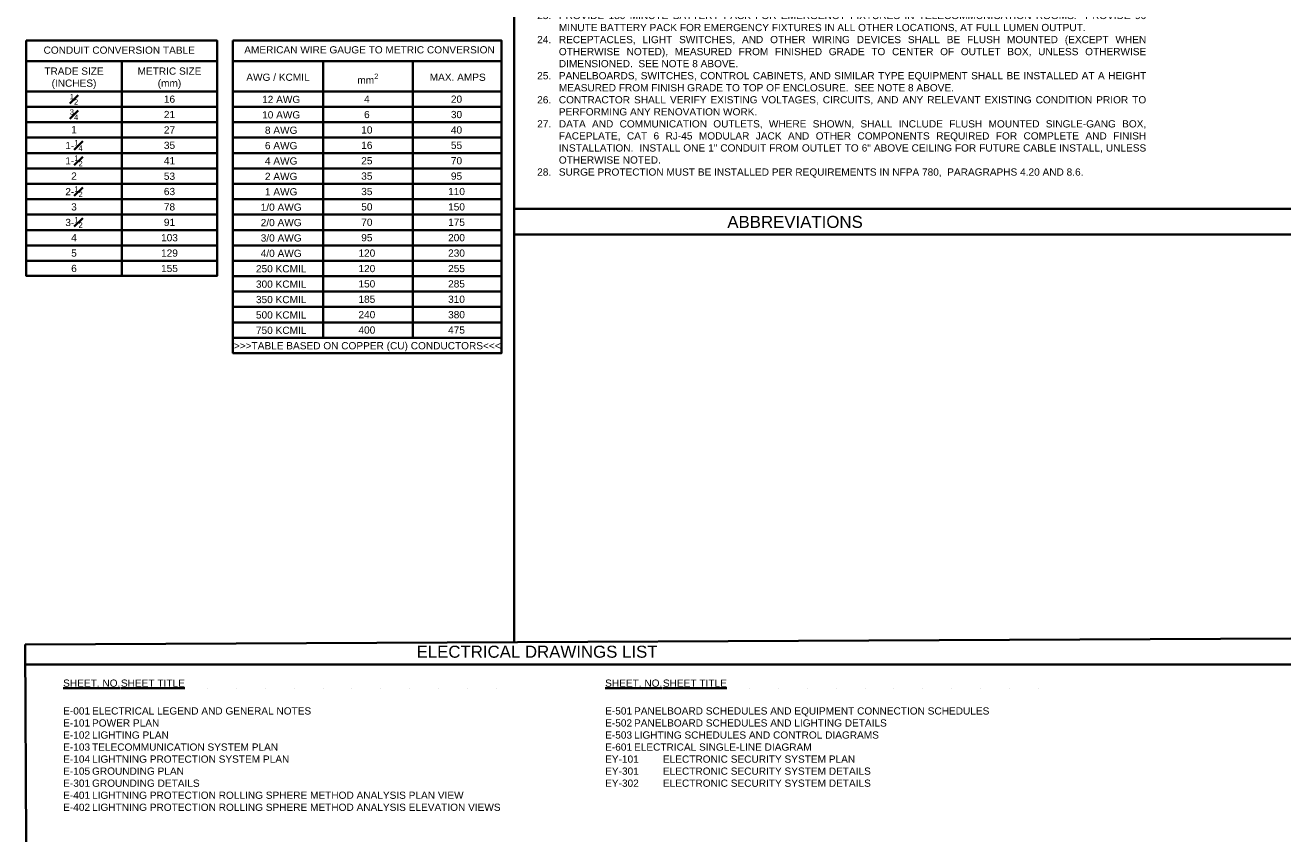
# Model space of a CAD drawing. Header units: inches. Extents: x 19734 to 20651, y 931 to 1552.
# Tile 3 of 4: x 20135 to 20651, y 931 to 1264. Entities that reach past the tile are written whole.
import ezdxf
from ezdxf.enums import TextEntityAlignment as Align

# ---------------------------------------------------------------- set-up
doc = ezdxf.new("R2010")
doc.units = ezdxf.units.IN
doc.header["$MEASUREMENT"] = 0
doc.layers.add('G-ANNO-LEGN', color=7, linetype='Continuous', lineweight=35)
doc.layers.add('G-ANNO-NOTE', color=7, linetype='Continuous', lineweight=35)
doc.styles.add('Arial', font='arial.ttf', dxfattribs={"height": 0.125})

msp = doc.modelspace()

# ---------------------------------------------------------------- linework, layer by layer
at = {"layer": 'G-ANNO-LEGN', "linetype": 'Continuous'}
msp.add_line((20334.23, 1012.23), (20334.1, 1552.42), dxfattribs=at)
at = {"layer": 'G-ANNO-LEGN'}
for p, q in [((20212.87, 1249.45), (20134.88, 1249.45)), ((20173.87, 1249.45), (20173.87, 1161.75)), ((20329.07, 1249.45), (20219.32, 1249.45)), ((20256.11, 1249.45), (20256.11, 1136.5)), ((20292.73, 1249.45), (20292.73, 1136.5)), ((20212.87, 1237.06), (20134.88, 1237.06)), ((20329.07, 1237.06), (20219.32, 1237.06)), ((20212.87, 1230.78), (20134.88, 1230.78)), ((20329.07, 1230.78), (20219.32, 1230.78)), ((20212.87, 1224.49), (20134.88, 1224.49)), ((20329.07, 1224.49), (20219.32, 1224.49)), ((20212.87, 1218.21), (20134.88, 1218.21)), ((20329.07, 1218.21), (20219.32, 1218.21)), ((20212.87, 1211.92), (20134.88, 1211.92)), ((20329.07, 1211.92), (20219.32, 1211.92)), ((20212.87, 1205.64), (20134.88, 1205.64)), ((20329.07, 1205.64), (20219.32, 1205.64)), ((20212.87, 1199.35), (20134.88, 1199.35)), ((20329.07, 1199.35), (20219.32, 1199.35)), ((20212.87, 1193.07), (20134.88, 1193.07)), ((20329.07, 1193.07), (20219.32, 1193.07)), ((20651.37, 1189.17), (20334.1, 1189.17)), ((20212.87, 1186.78), (20134.88, 1186.78)), ((20329.07, 1186.78), (20219.32, 1186.78)), ((20212.87, 1180.5), (20134.88, 1180.5)), ((20329.07, 1180.5), (20219.32, 1180.5)), ((20651.37, 1178.64), (20334.1, 1178.64)), ((20212.87, 1174.21), (20134.88, 1174.21)), ((20329.07, 1174.21), (20219.32, 1174.21)), ((20212.87, 1167.93), (20134.88, 1167.93)), ((20329.07, 1167.93), (20219.32, 1167.93)), ((20329.07, 1161.64), (20219.32, 1161.64)), ((20329.07, 1155.36), (20219.32, 1155.36)), ((20329.07, 1149.07), (20219.32, 1149.07)), ((20329.07, 1142.79), (20219.32, 1142.79)), ((20329.07, 1136.5), (20219.32, 1136.5)), ((20329.07, 1130.22), (20219.32, 1130.22)), ((20651.37, 1013.68), (20134.51, 1011.32)), ((20134.51, 1011.32), (20134.88, 930.76)), ((20651.37, 1003.15), (20134.55, 1003.15))]:
    msp.add_line(p, q, dxfattribs=at)
for points in [[(20134.88, 1257.86), (20212.87, 1257.86), (20212.87, 1161.75), (20134.88, 1161.75)], [(20219.32, 1257.86), (20329.07, 1257.86), (20329.07, 1130.22), (20219.32, 1130.22)]]:
    msp.add_lwpolyline(points, close=True, dxfattribs=at)

# ---------------------------------------------------------------- texts
at = {"layer": 'G-ANNO-LEGN', "char_height": 2.9494, "attachment_point": 1, "style": 'Arial'}
for s, insert, width in [('CONDUIT CONVERSION TABLE', (20141.97, 1255.42), 66.9719), ('AMERICAN WIRE GAUGE TO METRIC CONVERSION', (20223.94, 1255.55), 103.9999), ('\\pxqc;TRADE SIZE\\P(INCHES)', (20140.2, 1246.86), 28.3976), ('\\pxqc;METRIC SIZE\\P(mm)', (20179.2, 1246.86), 28.3976), ('\\pxqc;AWG / KCMIL', (20219.32, 1244.36), 36.7889), ('\\A1;\\pxqc;mm{\\H0.75x;\\S2^ ;}', (20256.11, 1244.36), 36.6212), ('\\pxqc;MAX. AMPS', (20292.73, 1244.36), 36.7889), ('\\A1;\\pxqc;{\\H0.75x;\\S1#2;}', (20140.2, 1236.08), 28.3976), ('\\A1;\\pxqc;16', (20179.2, 1235.41), 28.3976), ('\\A1;\\pxqc;12 AWG', (20228.2, 1235.29), 21.6424), ('\\A1;\\pxqc;4', (20259.82, 1235.41), 28.3976), ('\\A1;\\pxqc;20', (20296.44, 1235.41), 28.3976), ('\\A1;\\pxqc;{\\H0.75x;\\S3#4;}', (20140.2, 1229.8), 28.3976), ('\\A1;\\pxqc;21', (20179.2, 1229.13), 28.3976), ('\\A1;\\pxqc;10 AWG', (20228.2, 1229.01), 21.6424), ('\\A1;\\pxqc;6', (20259.82, 1229.13), 28.3976), ('\\A1;\\pxqc;30', (20296.44, 1229.13), 28.3976), ('\\A1;\\pxqc;{\\H1x;1}', (20140.2, 1222.93), 28.3976), ('\\A1;\\pxqc;27', (20179.2, 1222.84), 28.3976), ('\\A1;\\pxqc;8 AWG', (20228.2, 1222.72), 21.6424), ('\\A1;\\pxqc;10', (20259.82, 1222.84), 28.3976), ('\\A1;\\pxqc;40', (20296.44, 1222.84), 28.3976), ('\\A1;\\pxqc;1-{\\H0.75x;\\S1#4;}', (20140.2, 1217.23), 28.3976), ('\\A1;\\pxqc;35', (20179.2, 1216.56), 28.3976), ('\\A1;\\pxqc;6 AWG', (20228.2, 1216.44), 21.6424), ('\\A1;\\pxqc;16', (20259.82, 1216.56), 28.3976), ('\\A1;\\pxqc;55', (20296.44, 1216.56), 28.3976), ('\\A1;\\pxqc;1-{\\H0.75x;\\S1#2;}', (20140.2, 1210.94), 28.3976), ('\\A1;\\pxqc;41', (20179.2, 1210.27), 28.3976), ('\\A1;\\pxqc;4 AWG', (20228.2, 1210.16), 21.6424), ('\\A1;\\pxqc;25', (20259.82, 1210.27), 28.3976), ('\\A1;\\pxqc;70', (20296.44, 1210.27), 28.3976), ('\\A1;\\pxqc;{\\H1x;2}', (20140.2, 1203.99), 28.3976), ('\\A1;\\pxqc;53', (20179.2, 1203.95), 28.3976), ('\\A1;\\pxqc;2 AWG', (20228.2, 1203.87), 21.6424), ('\\A1;\\pxqc;35', (20259.82, 1203.99), 28.3976), ('\\A1;\\pxqc;95', (20296.44, 1203.99), 28.3976), ('\\A1;\\pxqc;{\\H1x;2-\\H0.75x;\\S1#2;}', (20140.2, 1198.37), 28.3976), ('\\A1;\\pxqc;63', (20179.2, 1197.7), 28.3976), ('\\A1;\\pxqc;1 AWG', (20228.2, 1197.59), 21.6424), ('\\A1;\\pxqc;35', (20259.82, 1197.7), 28.3976), ('\\A1;\\pxqc;110', (20296.44, 1197.7), 28.3976), ('\\A1;\\pxqc;{\\H1x;3}', (20140.2, 1191.42), 28.3976), ('\\A1;\\pxqc;78', (20179.2, 1191.42), 28.3976), ('\\A1;\\pxqc;1/0 AWG', (20228.2, 1191.3), 21.6424), ('\\A1;\\pxqc;50', (20259.82, 1191.42), 28.3976), ('\\A1;\\pxqc;150', (20296.44, 1191.42), 28.3976), ('\\A1;\\pxqc;{\\H1x;3-\\H0.75x;\\S1#2;}', (20140.2, 1185.8), 28.3976), ('\\A1;\\pxqc;91', (20179.2, 1185.13), 28.3976), ('\\A1;\\pxqc;2/0 AWG', (20228.2, 1185.02), 21.6424), ('\\A1;\\pxqc;70', (20259.82, 1185.13), 28.3976), ('\\A1;\\pxqc;175', (20296.44, 1185.13), 28.3976), ('\\A1;\\pxqc;{\\H1x;4}', (20140.2, 1178.85), 28.3976), ('\\A1;\\pxqc;103', (20179.2, 1178.85), 28.3976), ('\\A1;\\pxqc;3/0 AWG', (20228.2, 1178.73), 21.6424), ('\\A1;\\pxqc;95', (20259.82, 1178.85), 28.3976), ('\\A1;\\pxqc;200', (20296.44, 1178.85), 28.3976), ('\\A1;\\pxqc;{\\H1x;5}', (20140.2, 1172.56), 28.3976), ('\\A1;\\pxqc;129', (20179.2, 1172.56), 28.3976), ('\\A1;\\pxqc;4/0 AWG', (20228.2, 1172.45), 21.6424), ('\\A1;\\pxqc;120', (20259.82, 1172.56), 28.3976), ('\\A1;\\pxqc;230', (20296.44, 1172.56), 28.3976), ('\\A1;\\pxqc;{\\H1x;6}', (20140.2, 1166.28), 28.3976), ('\\A1;\\pxqc;155', (20179.2, 1166.28), 28.3976), ('\\A1;\\pxqc;250 KCMIL', (20228.2, 1166.16), 21.6424), ('\\A1;\\pxqc;120', (20259.82, 1166.24), 28.3976), ('\\A1;\\pxqc;255', (20296.44, 1166.24), 28.3976), ('\\A1;\\pxqc;300 KCMIL', (20228.2, 1159.88), 21.6424), ('\\A1;\\pxqc;150', (20259.82, 1159.99), 28.3976), ('\\A1;\\pxqc;285', (20296.44, 1159.99), 28.3976), ('\\A1;\\pxqc;350 KCMIL', (20228.2, 1153.59), 21.6424), ('\\A1;\\pxqc;185', (20259.82, 1153.71), 28.3976), ('\\A1;\\pxqc;310', (20296.44, 1153.71), 28.3976), ('\\A1;\\pxqc;240', (20259.82, 1147.42), 28.3976), ('\\A1;\\pxqc;380', (20296.44, 1147.42), 28.3976), ('\\A1;\\pxqc;500 KCMIL', (20228.2, 1147.31), 21.6424), ('\\A1;\\pxqc;750 KCMIL', (20228.2, 1141.02), 21.6424), ('\\A1;\\pxqc;400', (20259.82, 1141.14), 28.3976), ('\\A1;\\pxqc;475', (20296.44, 1141.14), 28.3976), ('\\A1;\\pxqc;>>>TABLE BASED ON COPPER (CU) CONDUCTORS<<<', (20219.32, 1134.74), 109.7503)]:
    msp.add_mtext(s, dxfattribs=dict(at, insert=insert, width=width))
at = {"layer": 'G-ANNO-NOTE', "color": 7, "style": 'Arial'}
for s, p in [('ABBREVIATIONS', (20421.26, 1183.82)), ('ELECTRICAL DRAWINGS LIST', (20294.32, 1008.33))]:
    msp.add_text(s, height=4.9156, dxfattribs=at).set_placement(p, align=Align.MIDDLE_LEFT)
at = {"layer": 'G-ANNO-NOTE', "attachment_point": 1, "style": 'Arial'}
for s, insert, char_height, width in [('\\A1;\\pxi-3,l3,sm1,qj,t3,6;1.^ITHIS SET OF DRAWINGS REPRESENTS AN APPROVED STANDARD DESIGN.  THE STANDARD DESIGN MAY NOT CONTAIN THE NECESSARY DETAILS FOR A FULL AND COMPLETE DESIGN PACKAGE FOR BID AND CONSTRUCTION.  THE DOR MUST CONFIRM AND COORDINATE THE DESIGN REQUIREMENTS AND PROVIDE AND COMPLETE DESIGN PAKCKAGE IN COMPLIANCE WITH APPLICABLE CODES AND STANDARDS.  INCORPORATE THE FOLLOWING GENERAL NOTES AS APPLICABLE.\\P2.^IALL ELECTRICAL WORK SHALL BE PERFORMED IN ACCORDANCE WITH THE LATEST EDITION OF THE NATIONAL ELECTRICAL CODE (NFPA 70), OSHA REQUIREMENTS, AND LOCAL CODES AND STANDARDS AS INTERPRETED BY THE AHJ .\\P3.^ITHESE ELECTRICAL DRAWINGS ARE DIAGRAMMATIC AND SHOW THE GENERAL LOCATION OF WIRING DEVICES AND EQUIPMENT, UNLESS OTHERWISE DIMENSIONED.  CONFIRM AND VERIFY THE FINAL LOCATION, SAFETY CLEARANCES, ACCESSIBILITY REQUIREMENTS, AND ELECTRICAL CONNECTION REQUIREMENTS WITH APPLICABLE TRADES AND THE CONTRACT DOCUMENTS.\\P4.^ICONTRACTOR SHALL FURNISH, INSTALL, AND CONNECT ALL WORK REQUIRED TO MAKE THE INSTALLATION COMPLETE AS INDICATED BY THE DRAWINGS AND SPECIFICATIONS.\\P5.^IELECTRICAL MATERIALS, DEVICES, APPLIANCES, AND EQUIPMENT SHALL BE LISTED BY A NATIONALLY RECOGNIZED TESTING LABORATORY (NRTL).  APPROVED NRTL\'s SHALL BE RECOGNIZED BY OSHA IN ACCORDANCE WITH 29 CFR 1910.7.\\P6.^ICONSULT ARCHITECTURAL REFLECTED CEILING PLANS FOR EXACT LOCATION OF LIGHT FIXTURES.\\P7.^IFINAL LOCATIONS FOR EQUIPMENT, OUTLETS, SWITCHES, WIRING DEVICES, ETC. SHALL BE COORDINATED WITH ARCHITECTURAL DRAWINGS PRIOR TO ROUGH-IN.\\P8.^IVERIFY EQUIPMENT DIMENSIONS AND LOCATIONS AND CONSULT APPLICABLE CONTRACT AND SHOP DRAWINGS FOR REQUIRED CODE CLEARANCES AROUND ELECTRICAL EQUIPMENT.\\P9.^IELECTRICAL LEGEND INDICATES STANDARD MOUNTING HEIGHTS FOR EQUIPMENT AND DEVICES, UNLESS OTHERWISE NOTED ON THE DRAWINGS.\\P10.^IELECTRICAL CONTRACTOR SHALL SECURE AND PAY ALL PERMITS AND FEES AS REQUIRED BY APPLICABLE LOCAL, STATE, AND FEDERAL LAWS.\\P11.^IINSTALL EQUIPMENT IN ACCORDANCE WITH MANUFACTURER\'S INSTRUCTIONS, SPECIFICATIONS, AND APPROVED SHOP DRAWINGS, WHERE APPLICABLE.\\P12.^IMATERIALS AND EQUIPMENT SHALL BE NEW, OF APPROVED QUALITY, AND OF SPECIFICATION GRADE, UNLESS OTHERWISE NOTED.\\P13.^IWIRING SHALL INCLUDE FINAL CONNECTION TO EQUIPMENT AND DEVICES IN CONFORMANCE WITH SUPPLIER\'S WIRING DIAGRAMS.\\P14.^IRACEWAYS AND CABLES SHALL BE CONCEALED IN WALLS, UNDER FLOOR SLABS, WITHIN FLOOR SLABS, AND ABOVE CEILINGS.  SURFACE MOUNTED RACEWAYS SHALL PERMITTED WHEN CONNECTING TO SURFACE MOUNTED EQUIPMENT.\\P15.^IOVERHEAD RACEWAY AND CABLES SHALL BE INSTALLED CLOSE TO THE DECK, PERPENDICULAR AND PARALLEL TO BUILDING STRUCTURES, AND ABOVE DUCTWORK WHERE POSSIBLE.\\P16.^IPENETRATIONS OF FIRE RATED WALLS, FLOORS, AND CEILINGS SHALL BE SEALED WITH APPROVED MATERIAL TO MAINTAIN FIRE RATING OF SURFACE PENETRATED. \\P17.^IUSE STANDARD DEVICE BOX SIZES ON STANDARD WALLS.  WHERE WALLS CAN NOT ACCOMMODATE THE STANDARD BOX, USE SHALLOW BOXES TO ENSURE A RECESSED FITTING, WHERE REQUIRED.\\P18.^IIDENTIFY PANEL SOURCE AND CIRCUIT NUMBER(S) ON EACH OUTLET BOX AND COVER PLATE USING THICK PERMANENT MARKER PEN.\\P19.^IALL CONDUCTORS FOR INTERIOR POWER SYSTEM SHALL BE COPPER, #12 AWG MINIMUM.   CONDUCTOR INSULATION SHALL BE THERMOPLASTIC, TYPE THHN/THHW, RATED AT 90 DEG C MINIMUM, UNLESS OTHERWISE NOTED.  ALL POWER CONDUCTORS SHALL BE HOUSED IN {\\H0.75x;\\S3#4";} CONDUIT MINIMUM.\\P20.^IPROVIDE A GREEN INSULATED EQUIPMENT GROUNDING CONDUCTOR WITH FEEDERS AND BRANCH CIRCUITS.  EQUIPMENT GROUNDING CONDUCTORS SHALL BE COPPER AND SIZED PER NFPA 70 REQUIREMENTS.  CONDUIT SHALL NOT BE USED TO SATISFY THE GROUNDING SYSTEM REQUIREMENTS.\\P21.^IPROVIDE CONTROL WIRING IN MINIMUM {\\H0.75x;\\S3#4;}" CONDUIT BETWEEN INDOOR AIR CONDITIONING UNITS AND ASSOCIATED CONDENSING UNITS.\\P22.^IPROVIDE CONTROL WIRING IN MINIMUM {\\H0.75x;\\S3#4;}" CONDUIT FROM AUTOMATIC TRANSFER SWITCHES TO ASSOCIATED GENERATOR CONTROL SYSTEM.  KEEP CONTROL WIRING SEPARATE FROM POWER AND OTHER SYSTEM WIRING.\\P23.^IPROVIDE 180 MINUTE BATTERY PACK FOR EMERGENCY FIXTURES IN TELECOMMUNICATION ROOMS.  PROVIDE 90 MINUTE BATTERY PACK FOR EMERGENCY FIXTURES IN ALL OTHER LOCATIONS, AT FULL LUMEN OUTPUT.\\P24.^IRECEPTACLES, LIGHT SWITCHES, AND OTHER WIRING DEVICES SHALL BE FLUSH MOUNTED (EXCEPT WHEN OTHERWISE NOTED), MEASURED FROM FINISHED GRADE TO CENTER OF OUTLET BOX, UNLESS OTHERWISE DIMENSIONED.  SEE NOTE 8 ABOVE.\\P25.^IPANELBOARDS, SWITCHES, CONTROL CABINETS, AND SIMILAR TYPE EQUIPMENT SHALL BE INSTALLED AT A HEIGHT MEASURED FROM FINISH GRADE TO TOP OF ENCLOSURE.  SEE NOTE 8 ABOVE.\\P26.^ICONTRACTOR SHALL VERIFY EXISTING VOLTAGES, CIRCUITS, AND ANY RELEVANT EXISTING CONDITION PRIOR TO PERFORMING ANY RENOVATION WORK.\\P27.^IDATA AND COMMUNICATION OUTLETS, WHERE SHOWN, SHALL INCLUDE FLUSH MOUNTED SINGLE-GANG BOX, FACEPLATE, CAT 6 RJ-45 MODULAR JACK AND OTHER COMPONENTS REQUIRED FOR COMPLETE AND FINISH INSTALLATION.  INSTALL ONE 1" CONDUIT FROM OUTLET TO 6" ABOVE CEILING FOR FUTURE CABLE INSTALL, UNLESS OTHERWISE NOTED.\\P28.^ISURGE PROTECTION MUST BE INSTALLED PER REQUIREMENTS IN NFPA 780,  PARAGRAPHS 4.20 AND 8.6.', (20343.59, 1532.36), 2.94935, 248.0248), ('\\pxi-9,l9,t0;{\\LSHEET. NO.}^I{\\LSHEET TITLE^I^I^I^I^I^I^I^I^I^I^I^I}', (20149.97, 996.97), 2.9494, 196.6902), ('\\pxi-9,l9,t0;{\\LSHEET. NO.}^I{\\LSHEET TITLE^I^I^I^I^I^I^I^I^I^I^I^I}', (20371.35, 996.97), 2.9494, 192.3859), ('\\pxi-9,l9,qj,t0;\\PE-001^IELECTRICAL LEGEND AND GENERAL NOTES\\PE-101^IPOWER PLAN\\PE-102^ILIGHTING PLAN\\PE-103^ITELECOMMUNICATION SYSTEM PLAN\\PE-104^ILIGHTNING PROTECTION SYSTEM PLAN\\PE-105^IGROUNDING PLAN\\PE-301^IGROUNDING DETAILS\\PE-401^ILIGHTNING PROTECTION ROLLING SPHERE METHOD ANALYSIS PLAN VIEW\\PE-402^ILIGHTNING PROTECTION ROLLING SPHERE METHOD ANALYSIS ELEVATION VIEWS', (20149.97, 990.54), 2.9494, 202.009), ('\\pxi-9,l9,qj,t0;\\PE-501^IPANELBOARD SCHEDULES AND EQUIPMENT CONNECTION SCHEDULES\\PE-502^IPANELBOARD SCHEDULES AND LIGHTING DETAILS\\PE-503^ILIGHTING SCHEDULES AND CONTROL DIAGRAMS\\PE-601^IELECTRICAL SINGLE-LINE DIAGRAM\\PEY-101^IELECTRONIC SECURITY SYSTEM PLAN\\PEY-301^IELECTRONIC SECURITY SYSTEM DETAILS\\PEY-302^IELECTRONIC SECURITY SYSTEM DETAILS', (20371.35, 990.54), 2.9494, 183.0003)]:
    msp.add_mtext(s, dxfattribs=dict(at, insert=insert, char_height=char_height, width=width))

doc.saveas('drawing.dxf')
